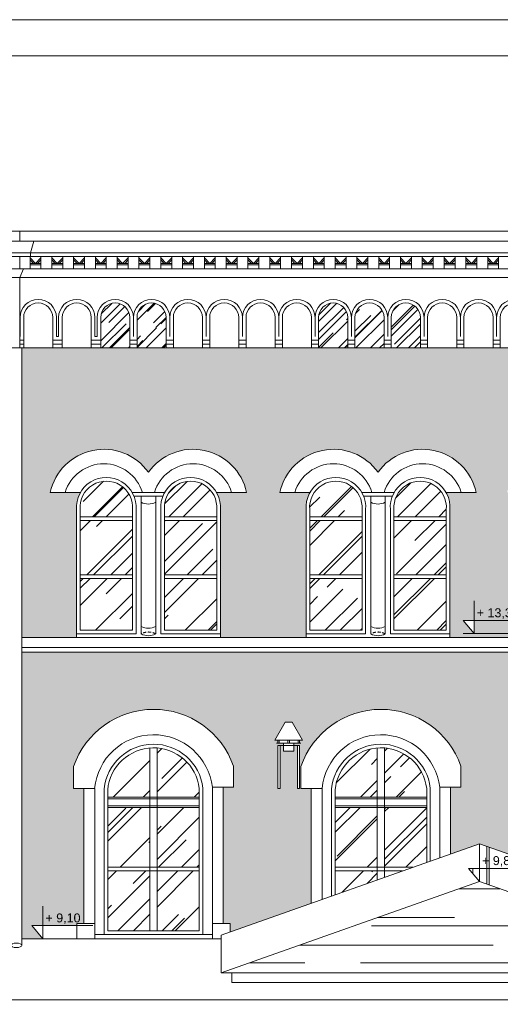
# Model space of a CAD drawing. Header units: millimetres. Extents: x -5254 to 173417, y -28809 to -6400.
# Tile 169 of 256: x 122239 to 122901, y -11898 to -10542. Entities that reach past the tile are written whole.
import ezdxf

# ---------------------------------------------------------------- set-up
doc = ezdxf.new("R2010")
doc.units = ezdxf.units.MM
doc.linetypes.add('HIDDEN', pattern=[9.525, 6.35, -3.175])
for name, color, linetype, lineweight in [('me_cegła', 7, 'Continuous', 5), ('me_cienka', 7, 'Continuous', 15), ('me_cienkie', 7, 'Continuous', 9), ('me_drewno', 7, 'Continuous', 15), ('me_koty', 7, 'Continuous', 13), ('me_szyby', 7, 'Continuous', 13), ('me_tabela', 7, 'Continuous', 20), ('me_wentylacja', 7, 'Continuous', 9), ('me_ściany', 7, 'Continuous', 20)]:
    doc.layers.add(name, color=color, linetype=linetype, lineweight=lineweight)
doc.styles.add('TABELKA', font='arial.ttf')
pattern_1 = [(45, (102824.302, -23994.794), (21.552615, 57.47364), [381, -50.8, 127, -25.4]), (45, (102839.21, -23961.927), (-41.847994, 5.92697), [76.2, -8.382, 152.4, -19.05]), (45, (102818.016, -23970.548), (81.36112, 105.428207), [203.2, -35.56, 101.6, -25.4])]

# ---------------------------------------------------------------- blocks, each defined once
blk = doc.blocks.new('*U11724')
at = {"layer": 'me_cienkie'}
for points in [[(-7.5, -8.5), (-7.5, 8.5)], [(-7.5, 6.5), (0, -1)], [(-7.5, 3.7), (-2.8, -1)], [(7.5, 6.5), (0, -1)], [(7.5, 3.7), (2.8, -1)], [(7.5, -8.5), (7.5, 8.5)], [(0, -1), (-7.5, -1)], [(0, -3), (-7.5, -3)], [(0, -1), (7.5, -1)], [(0, -3), (7.5, -3)]]:
    blk.add_lwpolyline(points, dxfattribs=at)
blk = doc.blocks.new('*U11725')
at = {"layer": 'me_cienkie', "color": 0, "linetype": 'ByBlock', "lineweight": -2, "transparency": 16777216}
for p in [(0, 0), (30, 0), (60, 0), (90, 0), (120, 0), (150, 0), (180, 0), (210, 0), (240, 0), (270, 0), (300, 0), (330, 0), (360, 0), (390, 0), (420, 0), (450, 0), (480, 0), (510, 0), (540, 0), (570, 0), (600, 0), (630, 0), (660, 0), (690, 0), (720, 0), (750, 0), (780, 0), (810, 0), (840, 0), (870, 0), (900, 0), (930, 0), (960, 0), (990, 0), (1020, 0), (1050, 0), (1080, 0), (1110, 0), (1140, 0), (1170, 0), (1200, 0), (1230, 0)]:
    blk.add_blockref('*U11724', p, dxfattribs=at)
blk = doc.blocks.new('KOTA')
at = {"color": 0}
for p, q in [((0, 0), (0, 50)), ((-16.6, 20), (76.8, 20)), ((-16.6, 20), (0, 0))]:
    blk.add_line(p, q, dxfattribs=at)
at = {"color": 0, "style": 'TABELKA', "flags": 4}
blk.add_attdef('POZIOM', (1.4, 25), '', height=13.7, rotation=360, dxfattribs=at)

msp = doc.modelspace()

# ---------------------------------------------------------------- hatches: boundary and pattern name
at = {"layer": 'me_cegła'}
h = msp.add_hatch(dxfattribs=at)
h.set_pattern_fill('AR-BRSTD', color=256, scale=0.125)
h.set_pattern_definition([(0, (122242.051, -11393.04), (0, 8.467725), []), (90, (122242.051, -11393.04), (-12.7, 8.467725), [8.467725, -8.467725])])
h.paths.add_polyline_path([(122946.23, -11216.92, -0.1512883), (122951.64, -11193.2), (122910.08, -11193.2, -0.6510077), (123045.23, -11165.43, -0.6510077), (123180.38, -11193.2), (123138.83, -11193.2, -0.1512883), (123144.23, -11216.92), (123144.23, -11388.04), (123144.23, -11393.04), (123258.23, -11393.04), (123258.23, -11388.04), (123258.23, -11216.92, -0.1512883), (123263.64, -11193.2), (123222.08, -11193.2, -0.6510077), (123357.23, -11165.43, -0.6510077), (123492.38, -11193.2), (123450.83, -11193.2, -0.1512883), (123456.23, -11216.92), (123456.23, -11388.04), (123456.23, -11393.04), (123509.23, -11393.04), (123509.23, -10994.04), (122242.05, -10994.04), (122242.05, -11393.04), (122317.23, -11393.04), (122317.23, -11388.04), (122317.23, -11216.92, -0.1512883), (122322.64, -11193.2), (122281.08, -11193.2, -0.6510077), (122416.23, -11165.43, -0.6510077), (122551.38, -11193.2), (122509.83, -11193.2, -0.1512883), (122515.23, -11216.92), (122515.23, -11388.04), (122515.23, -11393.04), (122633.23, -11393.04), (122633.23, -11388.04), (122633.23, -11216.92, -0.1512883), (122638.64, -11193.2), (122597.08, -11193.2, -0.6510077), (122732.23, -11165.43, -0.6510077), (122867.38, -11193.2), (122825.83, -11193.2, -0.1512883), (122831.23, -11216.92), (122831.23, -11388.04), (122831.23, -11393.04), (122946.23, -11393.04), (122946.23, -11388.04)])
h.paths.add_polyline_path([(122864.39, -11387.62), (122849.48, -11369.62), (122864.39, -11369.62)], flags=16)
h.paths.add_polyline_path([(123971.56, -11216.92, -0.1512883), (123976.96, -11193.2), (123935.41, -11193.2, -0.6510077), (124070.56, -11165.43, -0.6510077), (124205.7, -11193.2), (124164.15, -11193.2, -0.1512883), (124169.56, -11216.92), (124169.56, -11388.04), (124169.56, -11393.04), (124281.56, -11393.04), (124281.56, -11388.04), (124281.56, -11216.92, -0.1512883), (124286.96, -11193.2), (124245.41, -11193.2, -0.6510077), (124380.56, -11165.43, -0.6510077), (124515.7, -11193.2), (124474.15, -11193.2, -0.1512883), (124479.56, -11216.92), (124479.56, -11388.04), (124479.56, -11393.04), (124621.55, -11393.04), (124621.55, -10994.04), (124607.55, -10994.04), (123526.23, -10994.04), (123526.23, -11393.04), (123660.56, -11393.04), (123660.56, -11388.04), (123660.56, -11216.92, -0.1512883), (123665.96, -11193.2), (123624.41, -11193.2, -0.6510077), (123759.56, -11165.43, -0.6510077), (123894.7, -11193.2), (123853.15, -11193.2, -0.1512883), (123858.56, -11216.92), (123858.56, -11388.04), (123858.56, -11393.04), (123971.56, -11393.04), (123971.56, -11388.04)])
h.paths.add_polyline_path([(124182.81, -11369.62), (124197.71, -11369.62), (124197.71, -11387.62)], flags=16)
h.paths.add_polyline_path([(124738.55, -10994.04), (124724.55, -10994.04), (124636.55, -10994.04), (124636.55, -11393.04), (124738.55, -11393.04)])
h.paths.add_polyline_path([(124529.6, -11376.67), (124594.81, -11376.67), (124594.81, -11354.49), (124529.6, -11354.49)], flags=24)
h.paths.add_polyline_path([(124197.76, -11371.25), (124262.97, -11371.25), (124262.97, -11349.07), (124197.76, -11349.07)], flags=24)
h = msp.add_hatch(dxfattribs=at)
h.set_pattern_fill('AR-BRSTD', color=256, scale=0.11)
h.set_pattern_definition([(0, (-1522.8736, -898.491), (0, 7.451598), []), (90, (-1522.874, -898.491), (-11.176, 7.451598), [7.451598, -7.451598])])
h.paths.add_polyline_path([(123509.23, -11413.04), (122242.05, -11413.04), (122242.05, -11808.04), (122270.76, -11808.04), (122270.76, -11807.95), (122255.85, -11789.95), (122317.73, -11789.95), (122317.73, -11787.04), (122327.23, -11787.04), (122327.23, -11601.05), (122313.2, -11601.05), (122313.2, -11570.66, -0.7123526), (122533.26, -11570.18), (122533.26, -11599.42), (122519.23, -11599.42), (122519.23, -11787.04), (122528.73, -11787.04), (122528.73, -11798.61), (122640.23, -11759.09), (122640.23, -11601.05), (122626.2, -11601.05), (122626.2, -11570.66, -0.7123526), (122846.26, -11570.18), (122846.26, -11599.42), (122832.23, -11599.42), (122832.23, -11691.04), (122871.73, -11677.04), (122954.73, -11706.46), (122954.73, -11601.05), (122940.7, -11601.05), (122940.7, -11570.66, -0.7123526), (123160.76, -11570.18), (123160.76, -11599.42), (123146.73, -11599.42), (123146.73, -11774.51), (123227.23, -11803.04), (123227.23, -11808.04), (123256.73, -11808.04), (123256.73, -11787.04), (123266.23, -11787.04), (123266.23, -11601.05), (123256.23, -11601.05), (123252.2, -11601.05), (123252.2, -11570.66, -0.7123526), (123472.26, -11570.18), (123472.26, -11599.42), (123458.23, -11599.42), (123458.23, -11787.04), (123467.73, -11787.04), (123467.73, -11808.04), (123509.23, -11808.04)])
h.paths.add_polyline_path([(122628.2, -11534.67), (122624.2, -11534.67), (122624.2, -11538.67), (122616.2, -11538.67), (122616.2, -11541.67), (122624.37, -11541.67), (122624.37, -11601.05), (122621.2, -11601.05), (122621.2, -11541.67), (122616.2, -11541.67), (122616.2, -11549.67), (122602.37, -11549.67), (122602.37, -11541.67), (122597.37, -11541.67), (122597.37, -11601.05), (122594.2, -11601.05), (122594.2, -11541.67), (122597.37, -11541.67), (122602.37, -11541.67), (122602.37, -11538.67), (122594.37, -11538.67), (122594.37, -11534.67), (122590.37, -11534.67), (122604.37, -11509.67), (122614.2, -11509.67)], flags=16)
h.paths.add_polyline_path([(124621.55, -11413.04), (123526.23, -11413.04), (123526.23, -11860.04), (123543.05, -11860.04), (123543.05, -11842.04), (123578.05, -11842.04), (123578.05, -11874.04), (123578.05, -11890.04), (124621.55, -11890.04)])
h.paths.add_polyline_path([(124181.06, -11570.18), (124181.06, -11599.42), (124167.03, -11599.42), (124167.03, -11787.04), (124176.53, -11787.04), (124176.53, -11808.04), (124152.03, -11808.04), (124152.03, -11802.04), (123990.03, -11802.04), (123990.03, -11808.04), (123965.53, -11808.04), (123965.53, -11787.04), (123975.03, -11787.04), (123975.03, -11601.05), (123961, -11601.05), (123961, -11570.66, -0.7123526)], flags=16)
h.paths.add_polyline_path([(123868.06, -11570.18), (123868.06, -11599.42), (123854.03, -11599.42), (123854.03, -11787.04), (123863.53, -11787.04), (123863.53, -11808.04), (123839.03, -11808.04), (123839.03, -11802.04), (123677.03, -11802.04), (123677.03, -11808.04), (123652.53, -11808.04), (123652.53, -11787.04), (123662.03, -11787.04), (123662.03, -11601.05), (123648, -11601.05), (123648, -11570.66, -0.7123526)], flags=16)
h.paths.add_polyline_path([(124152.03, -11802.04), (124152.03, -11599.42, 0.9036416), (123990.03, -11601.05), (123990.03, -11802.04)], flags=0)
h.paths.add_polyline_path([(124134.03, -11601.2), (124134.03, -11797.04), (124008.03, -11797.04), (124008.03, -11602.76, -0.9037378)], flags=0)
h.paths.add_polyline_path([(123677.03, -11601.05), (123677.03, -11802.04), (123839.03, -11802.04), (123839.03, -11599.42, 0.9036414)], flags=0)
h.paths.add_polyline_path([(123821.03, -11601.2), (123821.03, -11797.04), (123695.03, -11797.04), (123695.03, -11602.76, -0.9037378)], flags=0)
h.paths.add_polyline_path([(124066.03, -11613.04), (124076.03, -11613.04), (124076.03, -11670.33), (124076.03, -11714.54), (124066.03, -11714.54), (124066.03, -11670.33)], flags=0)
h.paths.add_polyline_path([(123763.03, -11613.04), (123763.03, -11670.33), (123763.03, -11714.54), (123753.03, -11714.54), (123753.03, -11670.33), (123753.03, -11613.04)], flags=0)
h.paths.add_polyline_path([(124269, -11570.66, -0.7123526), (124489.06, -11570.18), (124489.06, -11599.42), (124475.03, -11599.42), (124475.03, -11787.04), (124484.53, -11787.04), (124484.53, -11808.04), (124460.03, -11808.04), (124460.03, -11802.04), (124298.03, -11802.04), (124298.03, -11808.04), (124273.53, -11808.04), (124273.53, -11787.04), (124283.03, -11787.04), (124283.03, -11601.05), (124269, -11601.05)], flags=16)
h.paths.add_polyline_path([(124298.03, -11601.05), (124298.03, -11802.04), (124460.03, -11802.04), (124460.03, -11599.42, 0.9036414)], flags=0)
h.paths.add_polyline_path([(124442.03, -11601.2), (124442.03, -11797.04), (124316.03, -11797.04), (124316.03, -11602.76, -0.9037378)], flags=0)
h.paths.add_polyline_path([(124384.03, -11613.04), (124384.03, -11670.33), (124384.03, -11714.54), (124374.03, -11714.54), (124374.03, -11670.33), (124374.03, -11613.04)], flags=0)
h.paths.add_polyline_path([(124516.05, -11784.04), (124530.96, -11784.04), (124530.96, -11802.04)], flags=16)
h.paths.add_polyline_path([(124738.55, -11413.04), (124636.55, -11413.04), (124636.55, -11890.04), (124738.55, -11890.04)])
h.paths.add_polyline_path([(124099.84, -11873.67), (124155.5, -11873.67), (124155.5, -11851.49), (124099.84, -11851.49)], flags=24)
h.paths.add_polyline_path([(124531, -11785.67), (124586.66, -11785.67), (124586.66, -11763.49), (124531, -11763.49)], flags=24)
at = {"layer": 'me_szyby'}
h = msp.add_hatch(dxfattribs=at)
h.set_pattern_fill('AR-RROOF', color=256, angle=45)
h.set_pattern_definition(pattern_1)
h.paths.add_polyline_path([(122400.55, -10994.04), (122440.55, -10994.04), (122440.55, -10952.27, 1), (122400.55, -10952.27)])
h.paths.add_polyline_path([(122390.55, -10952.27, 1), (122350.55, -10952.27), (122350.55, -10994.04), (122390.55, -10994.04)])
h = msp.add_hatch(dxfattribs=at)
h.set_pattern_fill('AR-RROOF', color=256, angle=45)
h.set_pattern_definition(pattern_1)
h.paths.add_polyline_path([(122750.55, -10994.04), (122790.55, -10994.04), (122790.55, -10952.27, 1), (122750.55, -10952.27)])
h.paths.add_polyline_path([(122740.55, -10952.27, 1), (122700.55, -10952.27), (122700.55, -10994.04), (122740.55, -10994.04)])
h.paths.add_polyline_path([(122690.55, -10952.27, 1), (122650.55, -10952.27), (122650.55, -10994.04), (122690.55, -10994.04)])
h = msp.add_hatch(dxfattribs=at)
h.set_pattern_fill('AR-RROOF', color=256, scale=2.2, angle=45)
h.set_pattern_definition([(45, (104788.626, -22615.82), (47.41575, 126.442), [838.2, -111.76, 279.4, -55.88]), (45, (104821.42, -22543.51), (-92.06559, 13.03933), [167.64, -18.4404, 335.28, -41.91]), (45, (104774.797, -22562.476), (178.994465, 231.942055), [447.04, -78.232, 223.52, -55.88])])
h.paths.add_polyline_path([(122438.23, -11311.71), (122510.23, -11311.71), (122510.23, -11383.04), (122438.23, -11383.04)])
h.paths.add_polyline_path([(122438.23, -11231.92), (122510.23, -11231.92), (122510.23, -11306.71), (122438.23, -11306.71)])
h.paths.add_polyline_path([(122510.23, -11216.92), (122510.23, -11226.92), (122438.23, -11226.92), (122438.23, -11216.92, -1.0903832)])
h.paths.add_polyline_path([(122394.23, -11216.92), (122394.23, -11226.92), (122322.23, -11226.92), (122322.23, -11216.92, -1.0903832)])
h.paths.add_polyline_path([(122322.23, -11231.92), (122394.23, -11231.92), (122394.23, -11306.71), (122322.23, -11306.71)])
h.paths.add_polyline_path([(122322.23, -11311.71), (122394.23, -11311.71), (122394.23, -11383.04), (122322.23, -11383.04)])
h = msp.add_hatch(dxfattribs=at)
h.set_pattern_fill('AR-RROOF', color=256, scale=2.2, angle=45)
h.set_pattern_definition([(45, (104472.626, -22615.82), (47.41575, 126.442), [838.2, -111.76, 279.4, -55.88]), (45, (104505.42, -22543.51), (-92.06559, 13.03933), [167.64, -18.4404, 335.28, -41.91]), (45, (104458.797, -22562.476), (178.994465, 231.942055), [447.04, -78.232, 223.52, -55.88])])
h.paths.add_polyline_path([(122754.23, -11311.71), (122826.23, -11311.71), (122826.23, -11383.04), (122754.23, -11383.04)])
h.paths.add_polyline_path([(122754.23, -11231.92), (122826.23, -11231.92), (122826.23, -11306.71), (122754.23, -11306.71)])
h.paths.add_polyline_path([(122826.23, -11216.92), (122826.23, -11226.92), (122754.23, -11226.92), (122754.23, -11216.92, -1.0903832)])
h.paths.add_polyline_path([(122710.23, -11216.92), (122710.23, -11226.92), (122638.23, -11226.92), (122638.23, -11216.92, -1.0903832)])
h.paths.add_polyline_path([(122638.23, -11231.92), (122710.23, -11231.92), (122710.23, -11306.71), (122638.23, -11306.71)])
h.paths.add_polyline_path([(122638.23, -11311.71), (122710.23, -11311.71), (122710.23, -11383.04), (122638.23, -11383.04)])
h = msp.add_hatch(dxfattribs=at)
h.set_pattern_fill('AR-RROOF', color=256, scale=2.2, angle=45)
h.set_pattern_definition([(45, (99151.29, -22612.82), (47.41575, 126.44201), [838.2, -111.76, 279.4, -55.88]), (45, (99184.084, -22540.51), (-92.06559, 13.03933), [167.64, -18.4404, 335.28, -41.91]), (45, (99137.46, -22559.476), (178.994465, 231.942055), [447.04, -78.232, 223.52, -55.88])])
h.paths.add_polyline_path([(122428.23, -11545.23, -0.3592557), (122486.23, -11601.2), (122486.23, -11613.04), (122428.23, -11613.04)])
h.paths.add_polyline_path([(122418.23, -11545.24), (122418.23, -11613.04), (122360.23, -11613.04), (122360.23, -11602.76, -0.3655516)])
h.paths.add_polyline_path([(122428.23, -11670.33), (122428.23, -11627.04), (122486.23, -11627.04), (122486.23, -11709.54), (122428.23, -11709.54)])
h.paths.add_polyline_path([(122360.23, -11627.04), (122418.23, -11627.04), (122418.23, -11670.33), (122418.23, -11709.54), (122360.23, -11709.54)])
h.paths.add_polyline_path([(122360.23, -11714.54), (122418.23, -11714.54), (122418.23, -11745.62), (122418.23, -11797.04), (122360.23, -11797.04)])
h.paths.add_polyline_path([(122428.23, -11745.62), (122428.23, -11714.54), (122428.23, -11714.54), (122486.23, -11714.54), (122486.23, -11797.04), (122428.23, -11797.04)])
h = msp.add_hatch(dxfattribs=at)
h.set_pattern_fill('AR-RROOF', color=256, scale=2.2, angle=45)
h.set_pattern_definition([(45, (102824.3, -22615.82), (47.41575, 126.442), [838.2, -111.76, 279.4, -55.88]), (45, (102857.1, -22543.51), (-92.06559, 13.03933), [167.64, -18.4404, 335.28, -41.91]), (45, (102810.472, -22562.476), (178.994465, 231.942055), [447.04, -78.232, 223.52, -55.88])])
h.paths.add_polyline_path([(123055.73, -11627.04), (123113.73, -11627.04), (123113.73, -11709.54), (123055.73, -11709.54), (123055.73, -11670.33)])
h.paths.add_polyline_path([(122987.73, -11627.04), (123045.73, -11627.04), (123045.73, -11670.33), (123045.73, -11709.54), (122987.73, -11709.54)])
h.paths.add_polyline_path([(123045.73, -11545.24), (123045.73, -11613.04), (122987.73, -11613.04), (122987.73, -11602.76, -0.3655516)])
h.paths.add_polyline_path([(123055.73, -11545.23, -0.3592557), (123113.73, -11601.2), (123113.73, -11613.04), (123055.73, -11613.04)])
h.paths.add_polyline_path([(123055.73, -11714.54), (123055.73, -11714.54), (123113.73, -11714.54), (123113.73, -11762.81), (123055.73, -11742.26)])
h.paths.add_polyline_path([(122987.73, -11718.15), (122987.73, -11714.54), (123045.73, -11714.54), (123045.73, -11738.71)])
h.paths.add_polyline_path([(122741.23, -11627.04), (122799.23, -11627.04), (122799.23, -11702.74), (122780.03, -11709.54), (122741.23, -11709.54), (122741.23, -11670.33)])
h.paths.add_polyline_path([(122741.23, -11545.23, -0.3592557), (122799.23, -11601.2), (122799.23, -11613.04), (122741.23, -11613.04)])
h.paths.add_polyline_path([(122731.23, -11545.24), (122731.23, -11613.04), (122673.23, -11613.04), (122673.23, -11602.76, -0.3655516)])
h.paths.add_polyline_path([(122673.23, -11627.04), (122731.23, -11627.04), (122731.23, -11670.33), (122731.23, -11709.54), (122673.23, -11709.54)])
h.paths.add_polyline_path([(122673.23, -11714.54), (122731.23, -11714.54), (122731.23, -11726.84), (122673.23, -11747.39)])
h.paths.add_polyline_path([(122741.23, -11714.54), (122741.23, -11714.54), (122765.93, -11714.54), (122741.23, -11723.29)])
h = msp.add_hatch(dxfattribs=at)
h.set_pattern_fill('AR-RROOF', color=256, scale=2.2, angle=90)
h.set_pattern_definition([(90, (102824.3, -23994.794), (-55.88, 122.936), [838.2, -111.76, 279.4, -55.88]), (90, (102796.36, -23920.474), (-74.3204, -55.88), [167.64, -18.4404, 335.28, -41.91]), (90, (102776.804, -23966.854), (-37.4396, 290.576), [447.04, -78.232, 223.52, -55.88])])
h.paths.add_polyline_path([(122871.73, -11729.04), (122856.82, -11711.04), (122871.73, -11711.04)], flags=17)
h.paths.add_polyline_path([(123227.23, -11855.04), (123227.23, -11803.04), (122871.73, -11677.04), (122871.73, -11729.04)])
h = msp.add_hatch(dxfattribs=at)
h.set_pattern_fill('AR-RROOF', color=256, scale=3)
h.set_pattern_definition([(0, (119774.07, -11855.04), (167.64, 76.2), [1143, -152.4, 381, -76.2]), (0, (119875.41, -11816.94), (-76.2, 101.346), [228.6, -25.146, 457.2, -57.15]), (0, (119812.167, -11790.27), (396.24, 51.054), [609.6, -106.68, 304.8, -76.2])])
h.paths.add_polyline_path([(123227.23, -11855.04), (122871.73, -11729.04), (122516.23, -11855.04)])

# ---------------------------------------------------------------- linework, layer by layer
at = {"layer": 'me_cienka'}
for p, q in [((122239.05, -10833.27), (123498.55, -10833.27)), ((123486.55, -10847.27), (122239.05, -10847.27)), ((122242.05, -11817.06), (122242.05, -10994.04)), ((122176.05, -11892.04), (123598.05, -11892.04))]:
    msp.add_line(p, q, dxfattribs=at)
for points in [[(122239.05, -10847.27), (122239.05, -10833.27), (122122.05, -10833.27)], [(122239.05, -10847.27), (120854.87, -10847.27)]]:
    msp.add_lwpolyline(points, dxfattribs=at)
msp.add_ellipse((122234.55, -11817.06), major_axis=(7.5, 0), ratio=0.4, dxfattribs=at)
at = {"layer": 'me_cienkie'}
for p, q in [((120880.55, -10863.27), (122239.05, -10863.27)), ((122239.05, -10868.27), (120880.55, -10868.27)), ((122254.05, -10863.27), (123497.23, -10863.27)), ((123497.23, -10868.27), (122254.05, -10868.27)), ((120880.55, -10885.27), (122239.05, -10885.27)), ((122244.05, -10885.27), (123507.23, -10885.27)), ((122239.05, -10897.27), (120880.55, -10897.27)), ((122239.05, -10978.37), (122239.05, -10897.27)), ((123512.23, -10897.27), (122239.05, -10897.27)), ((122239.05, -10994.04), (122239.05, -10978.37)), ((122239.55, -10978.37), (122239.05, -10978.37)), ((122239.05, -10983.37), (122244.55, -10983.37)), ((122297.55, -10983.37), (122284.55, -10983.37)), ((122292.55, -10978.37), (122289.55, -10978.37)), ((122350.55, -10983.37), (122337.55, -10983.37)), ((122345.55, -10978.37), (122342.55, -10978.37)), ((122400.55, -10983.37), (122390.55, -10983.37)), ((122450.55, -10983.37), (122440.55, -10983.37)), ((122500.55, -10983.37), (122490.55, -10983.37)), ((122550.55, -10983.37), (122540.55, -10983.37)), ((122600.55, -10983.37), (122590.55, -10983.37)), ((122650.55, -10983.37), (122640.55, -10983.37)), ((122700.55, -10983.37), (122690.55, -10983.37)), ((122700.55, -10983.37), (122690.55, -10983.37)), ((122750.55, -10983.37), (122740.55, -10983.37)), ((122800.55, -10983.37), (122790.55, -10983.37)), ((122850.55, -10983.37), (122840.55, -10983.37)), ((122900.55, -10983.37), (122890.55, -10983.37)), ((124752.55, -10994.04), (118907.65, -10994.04)), ((122239.05, -10989.04), (122244.55, -10989.04)), ((122297.55, -10989.04), (122284.55, -10989.04)), ((122350.55, -10989.04), (122337.55, -10989.04)), ((122400.55, -10989.04), (122390.55, -10989.04)), ((122450.55, -10989.04), (122440.55, -10989.04)), ((122500.55, -10989.04), (122490.55, -10989.04)), ((122550.55, -10989.04), (122540.55, -10989.04)), ((122600.55, -10989.04), (122590.55, -10989.04)), ((122650.55, -10989.04), (122640.55, -10989.04)), ((122700.55, -10989.04), (122690.55, -10989.04)), ((122700.55, -10989.04), (122690.55, -10989.04)), ((122750.55, -10989.04), (122740.55, -10989.04)), ((122800.55, -10989.04), (122790.55, -10989.04)), ((122850.55, -10989.04), (122840.55, -10989.04)), ((122900.55, -10989.04), (122890.55, -10989.04)), ((122317.23, -11388.04), (122317.23, -11393.04)), ((122515.23, -11388.04), (122515.23, -11393.04)), ((122633.23, -11388.04), (122633.23, -11393.04)), ((122831.23, -11388.04), (122831.23, -11393.04)), ((122933.5, -11387.62), (122849.48, -11387.62)), ((122313.2, -11570.66), (122313.2, -11601.05)), ((122533.26, -11570.18), (122533.26, -11599.42)), ((122626.2, -11570.66), (122626.2, -11601.05)), ((122846.26, -11570.18), (122846.26, -11599.42)), ((122313.2, -11601.05), (122327.23, -11601.05)), ((122533.26, -11599.42), (122519.23, -11599.42)), ((122626.2, -11601.05), (122640.23, -11601.05)), ((122846.26, -11599.42), (122832.23, -11599.42)), ((122871.73, -11677.04), (122516.23, -11803.04)), ((122871.73, -11729.04), (122871.73, -11677.04)), ((122871.73, -11677.04), (123227.23, -11803.04)), ((122871.73, -11729.04), (122516.23, -11855.04)), ((122871.73, -11729.04), (123227.23, -11855.04)), ((122504.23, -11802.04), (122342.23, -11802.04)), ((122504.23, -11802.04), (122342.23, -11802.04)), ((122492.25, -11802.04), (122354.25, -11802.04)), ((122492.25, -11802.04), (122354.25, -11802.04)), ((122492.25, -11802.04), (122354.25, -11802.04)), ((122492.25, -11802.04), (122354.25, -11802.04)), ((122491.23, -11802.04), (122355.23, -11802.04)), ((122516.23, -11855.04), (122516.23, -11803.04)), ((123227.23, -11855.04), (122516.23, -11855.04)), ((122531.23, -11855.04), (122531.23, -11868.04)), ((123212.23, -11868.04), (122531.23, -11868.04))]:
    msp.add_line(p, q, dxfattribs=at)
for points in [[(122239.05, -10847.27), (122141.36, -10847.27)], [(122239.05, -10847.27), (122258.36, -10847.27)], [(122254.05, -10863.27), (122258.36, -10847.27)], [(122239.05, -10863.27), (122254.05, -10863.27), (122254.05, -10868.27)], [(122239.05, -10868.27), (122254.05, -10868.27)], [(122239.05, -10885.27), (122239.05, -10868.27)], [(122244.05, -10885.27), (122239.05, -10897.27)], [(122239.05, -10897.27), (122244.05, -10885.27), (122239.05, -10885.27)], [(122239.55, -10952.27), (122239.55, -10978.37)], [(122239.55, -10952.27), (122239.55, -10978.37)], [(122239.55, -10952.27), (122239.55, -10978.37)], [(122244.55, -10952.27), (122244.55, -10994.04)], [(122284.55, -10952.27), (122284.55, -10994.04)], [(122289.55, -10952.27), (122289.55, -10978.37)], [(122289.55, -10952.27), (122289.55, -10978.37)], [(122289.55, -10952.27), (122289.55, -10978.37)], [(122289.55, -10952.27), (122289.55, -10978.37)], [(122289.55, -10952.27), (122289.55, -10978.37)], [(122289.55, -10952.27), (122289.55, -10978.37)], [(122292.55, -10952.27), (122292.55, -10978.37)], [(122292.55, -10952.27), (122292.55, -10978.37)], [(122292.55, -10952.27), (122292.55, -10978.37)], [(122297.55, -10952.27), (122297.55, -10994.04)], [(122337.55, -10952.27), (122337.55, -10994.04)], [(122342.55, -10952.27), (122342.55, -10978.37)], [(122342.55, -10952.27), (122342.55, -10978.37)], [(122342.55, -10952.27), (122342.55, -10978.37)], [(122342.55, -10952.27), (122342.55, -10978.37)], [(122342.55, -10952.27), (122342.55, -10978.37)], [(122342.55, -10952.27), (122342.55, -10978.37)], [(122345.55, -10952.27), (122345.55, -10978.37)], [(122345.55, -10952.27), (122345.55, -10978.37)], [(122350.55, -10952.27), (122350.55, -10994.04)], [(122390.55, -10952.27), (122390.55, -10994.04)], [(122395.55, -10952.27), (122395.55, -10978.37)], [(122395.55, -10952.27), (122395.55, -10978.37)], [(122400.55, -10952.27), (122400.55, -10994.04)], [(122440.55, -10952.27), (122440.55, -10994.04)], [(122445.55, -10952.27), (122445.55, -10978.37)], [(122445.55, -10952.27), (122445.55, -10978.37)], [(122445.55, -10952.27), (122445.55, -10978.37)], [(122450.55, -10952.27), (122450.55, -10994.04)], [(122490.55, -10952.27), (122490.55, -10994.04)], [(122495.55, -10952.27), (122495.55, -10978.37)], [(122495.55, -10952.27), (122495.55, -10978.37)], [(122495.55, -10952.27), (122495.55, -10978.37)], [(122495.55, -10952.27), (122495.55, -10978.37)], [(122495.55, -10952.27), (122495.55, -10978.37)], [(122495.55, -10952.27), (122495.55, -10978.37)], [(122500.55, -10952.27), (122500.55, -10994.04)], [(122500.55, -10952.27), (122500.55, -10994.04)], [(122540.55, -10952.27), (122540.55, -10994.04)], [(122545.55, -10952.27), (122545.55, -10978.37)], [(122545.55, -10952.27), (122545.55, -10978.37)], [(122545.55, -10952.27), (122545.55, -10978.37)], [(122545.55, -10952.27), (122545.55, -10978.37)], [(122545.55, -10952.27), (122545.55, -10978.37)], [(122545.55, -10952.27), (122545.55, -10978.37)], [(122550.55, -10952.27), (122550.55, -10994.04)], [(122550.55, -10952.27), (122550.55, -10994.04)], [(122590.55, -10952.27), (122590.55, -10994.04)], [(122595.55, -10952.27), (122595.55, -10978.37)], [(122595.55, -10952.27), (122595.55, -10978.37)], [(122595.55, -10952.27), (122595.55, -10978.37)], [(122595.55, -10952.27), (122595.55, -10978.37)], [(122595.55, -10952.27), (122595.55, -10978.37)], [(122595.55, -10952.27), (122595.55, -10978.37)], [(122600.55, -10952.27), (122600.55, -10994.04)], [(122600.55, -10952.27), (122600.55, -10994.04)], [(122640.55, -10952.27), (122640.55, -10994.04)], [(122645.55, -10952.27), (122645.55, -10978.37)], [(122645.55, -10952.27), (122645.55, -10978.37)], [(122650.55, -10952.27), (122650.55, -10994.04)], [(122690.55, -10952.27), (122690.55, -10994.04)], [(122695.55, -10952.27), (122695.55, -10978.37)], [(122695.55, -10952.27), (122695.55, -10978.37)], [(122695.55, -10952.27), (122695.55, -10978.37)], [(122695.55, -10952.27), (122695.55, -10978.37)], [(122700.55, -10952.27), (122700.55, -10994.04)], [(122700.55, -10952.27), (122700.55, -10994.04)], [(122740.55, -10952.27), (122740.55, -10994.04)], [(122745.55, -10952.27), (122745.55, -10978.37)], [(122745.55, -10952.27), (122745.55, -10978.37)], [(122750.55, -10952.27), (122750.55, -10994.04)], [(122790.55, -10952.27), (122790.55, -10994.04)], [(122795.55, -10952.27), (122795.55, -10978.37)], [(122795.55, -10952.27), (122795.55, -10978.37)], [(122795.55, -10952.27), (122795.55, -10978.37)], [(122795.55, -10952.27), (122795.55, -10978.37)], [(122795.55, -10952.27), (122795.55, -10978.37)], [(122795.55, -10952.27), (122795.55, -10978.37)], [(122795.55, -10952.27), (122795.55, -10978.37)], [(122795.55, -10952.27), (122795.55, -10978.37)], [(122795.55, -10952.27), (122795.55, -10978.37)], [(122800.55, -10952.27), (122800.55, -10994.04)], [(122800.55, -10952.27), (122800.55, -10994.04)], [(122840.55, -10952.27), (122840.55, -10994.04)], [(122845.55, -10952.27), (122845.55, -10978.37)], [(122845.55, -10952.27), (122845.55, -10978.37)], [(122845.55, -10952.27), (122845.55, -10978.37)], [(122845.55, -10952.27), (122845.55, -10978.37)], [(122845.55, -10952.27), (122845.55, -10978.37)], [(122845.55, -10952.27), (122845.55, -10978.37)], [(122845.55, -10952.27), (122845.55, -10978.37)], [(122845.55, -10952.27), (122845.55, -10978.37)], [(122845.55, -10952.27), (122845.55, -10978.37)], [(122845.55, -10952.27), (122845.55, -10978.37)], [(122845.55, -10952.27), (122845.55, -10978.37)], [(122845.55, -10952.27), (122845.55, -10978.37)], [(122850.55, -10952.27), (122850.55, -10994.04)], [(122850.55, -10952.27), (122850.55, -10994.04)], [(122890.55, -10952.27), (122890.55, -10994.04)], [(122895.55, -10952.27), (122895.55, -10978.37)], [(122895.55, -10952.27), (122895.55, -10978.37)], [(122895.55, -10952.27), (122895.55, -10978.37)], [(122895.55, -10952.27), (122895.55, -10978.37)], [(122895.55, -10952.27), (122895.55, -10978.37)], [(122895.55, -10952.27), (122895.55, -10978.37)], [(122895.55, -10952.27), (122895.55, -10978.37)], [(122895.55, -10952.27), (122895.55, -10978.37)], [(122895.55, -10952.27), (122895.55, -10978.37)], [(122895.55, -10952.27), (122895.55, -10978.37)], [(122895.55, -10952.27), (122895.55, -10978.37)], [(122895.55, -10952.27), (122895.55, -10978.37)], [(122900.55, -10952.27), (122900.55, -10994.04)], [(122900.55, -10952.27), (122900.55, -10994.04)], [(122211.05, -10994.04), (122239.05, -10994.04)], [(122322.64, -11193.2), (122281.08, -11193.2)], [(122438.64, -11193.2), (122393.83, -11193.2)], [(122436.18, -11198.2), (122396.28, -11198.2)], [(122406.23, -11388.04), (122406.23, -11198.2)], [(122426.23, -11388.04), (122426.23, -11198.2)], [(122509.83, -11193.2), (122551.38, -11193.2)], [(122638.64, -11193.2), (122597.08, -11193.2)], [(122754.64, -11193.2), (122709.83, -11193.2)], [(122752.18, -11198.2), (122712.28, -11198.2)], [(122722.23, -11388.04), (122722.23, -11198.2)], [(122742.23, -11388.04), (122742.23, -11198.2)], [(122825.83, -11193.2), (122867.38, -11193.2)], [(122342.23, -11601.05), (122317.23, -11601.05)], [(122327.23, -11787.04), (122327.23, -11601.05)], [(122342.23, -11802.04), (122342.23, -11601.05)], [(122342.23, -11802.04), (122342.23, -11601.05)], [(122504.23, -11802.04), (122504.23, -11599.42)], [(122504.23, -11599.42), (122529.23, -11599.42)], [(122504.23, -11802.04), (122504.23, -11599.42)], [(122519.23, -11787.04), (122519.23, -11599.42)], [(122655.23, -11601.05), (122630.23, -11601.05)], [(122640.23, -11759.09), (122640.23, -11601.05)], [(122655.23, -11753.77), (122655.23, -11601.05)], [(122655.23, -11753.77), (122655.23, -11601.05)], [(122817.23, -11696.36), (122817.23, -11599.42)], [(122817.23, -11599.42), (122842.23, -11599.42)], [(122817.23, -11696.36), (122817.23, -11599.42)], [(122832.23, -11691.04), (122832.23, -11599.42)], [(122342.23, -11797.54), (122342.23, -11808.04), (122317.73, -11808.04), (122317.73, -11787.04)], [(122317.73, -11787.04), (122342.23, -11787.04)], [(122528.73, -11787.04), (122504.23, -11787.04)], [(122504.23, -11797.54), (122504.23, -11808.04), (122516.23, -11808.04)], [(122528.73, -11798.61), (122528.73, -11787.04)]]:
    msp.add_lwpolyline(points, dxfattribs=at)
for centre, radius, start, end in [((122264.55, -10952.27), 25, 0, 180), ((122317.55, -10952.27), 25, 0, 180), ((122370.55, -10952.27), 25, 0, 180), ((122420.55, -10952.27), 25, 0, 180), ((122470.55, -10952.27), 25, 0, 180), ((122520.55, -10952.27), 25, 0, 180), ((122570.55, -10952.27), 25, 0, 180), ((122620.55, -10952.27), 25, 0, 180), ((122670.55, -10952.27), 25, 0, 180), ((122720.55, -10952.27), 25, 0, 180), ((122770.55, -10952.27), 25, 0, 180), ((122820.55, -10952.27), 25, 0, 180), ((122870.55, -10952.27), 25, 0, 180), ((122920.55, -10952.27), 25, 0, 180), ((122264.55, -10952.27), 20, 0, 180), ((122317.55, -10952.27), 20, 0, 180), ((122370.55, -10952.27), 20, 0, 180), ((122420.55, -10952.27), 20, 0, 180), ((122470.55, -10952.27), 20, 0, 180), ((122520.55, -10952.27), 20, 0, 180), ((122570.55, -10952.27), 20, 0, 180), ((122620.55, -10952.27), 20, 0, 180), ((122670.55, -10952.27), 20, 0, 180), ((122720.55, -10952.27), 20, 0, 180), ((122770.55, -10952.27), 20, 0, 180), ((122820.55, -10952.27), 20, 0, 180), ((122870.55, -10952.27), 20, 0, 180), ((122920.55, -10952.27), 20, 0, 180), ((122354.8, -11209.22), 75.44, 35.48267, 167.74043), ((122477.66, -11209.22), 75.44, 12.25957, 144.51733), ((122670.8, -11209.22), 75.44, 35.48267, 167.74043), ((122793.66, -11209.22), 75.44, 12.25957, 144.51733), ((122354.8, -11209.22), 55.44, 16.79471, 163.20529), ((122477.66, -11209.22), 55.44, 16.79471, 163.20529), ((122670.8, -11209.22), 55.44, 16.79471, 163.20529), ((122793.66, -11209.22), 55.44, 16.79471, 163.20529), ((122477.66, -11209.22), 75.44, 162.84299, 163.20529), ((122793.66, -11209.22), 75.44, 162.84299, 163.20529), ((122416.23, -11188.48), 20.77, 241.21372, 298.78628), ((122732.23, -11188.48), 20.77, 241.21372, 298.78628), ((122416.23, -11359.56), 20.77, 241.21372, 298.78628), ((122732.23, -11359.56), 20.77, 241.21372, 298.78628), ((122416.23, -11369.84), 20.77, 241.21372, 298.78628), ((122732.23, -11369.84), 20.77, 241.21372, 298.78628), ((122423.31, -11608.46), 116.42, 19.19573, 161.05282), ((122736.31, -11608.46), 116.42, 19.19573, 161.05282), ((122423.31, -11608.46), 81.42, 6.37045, 174.77956), ((122736.31, -11608.46), 81.42, 6.37045, 174.77956)]:
    msp.add_arc(centre, radius, start, end, dxfattribs=at)
at = {"layer": 'me_cienkie', "linetype": 'HIDDEN', "ltscale": 0.7}
for centre in [(122416.23, -11406.24), (122732.23, -11406.24)]:
    msp.add_arc(centre, 20.77, 61.21372, 118.78628, dxfattribs=at)
at = {"layer": 'me_drewno'}
for points in [[(122317.23, -11388.04), (122317.23, -11216.92)], [(122322.23, -11383.04), (122322.23, -11216.92)], [(122394.23, -11226.92), (122322.23, -11226.92)], [(122394.23, -11383.04), (122394.23, -11216.92)], [(122399.23, -11388.04), (122399.23, -11216.92)], [(122433.23, -11388.04), (122433.23, -11216.92)], [(122438.23, -11383.04), (122438.23, -11216.92)], [(122510.23, -11226.92), (122438.23, -11226.92)], [(122510.23, -11383.04), (122510.23, -11216.92)], [(122515.23, -11388.04), (122515.23, -11216.92)], [(122633.23, -11388.04), (122633.23, -11216.92)], [(122638.23, -11383.04), (122638.23, -11216.92)], [(122710.23, -11226.92), (122638.23, -11226.92)], [(122710.23, -11383.04), (122710.23, -11216.92)], [(122715.23, -11388.04), (122715.23, -11216.92)], [(122749.23, -11388.04), (122749.23, -11216.92)], [(122754.23, -11383.04), (122754.23, -11216.92)], [(122826.23, -11226.92), (122754.23, -11226.92)], [(122826.23, -11383.04), (122826.23, -11216.92)], [(122831.23, -11388.04), (122831.23, -11216.92)], [(122394.23, -11231.92), (122322.23, -11231.92)], [(122510.23, -11231.92), (122438.23, -11231.92)], [(122710.23, -11231.92), (122638.23, -11231.92)], [(122826.23, -11231.92), (122754.23, -11231.92)], [(122394.23, -11306.71), (122322.23, -11306.71)], [(122510.23, -11306.71), (122438.23, -11306.71)], [(122710.23, -11306.71), (122638.23, -11306.71)], [(122826.23, -11306.71), (122754.23, -11306.71)], [(122394.23, -11311.71), (122322.23, -11311.71)], [(122510.23, -11311.71), (122438.23, -11311.71)], [(122710.23, -11311.71), (122638.23, -11311.71)], [(122826.23, -11311.71), (122754.23, -11311.71)], [(122399.23, -11388.04), (122317.23, -11388.04)], [(122394.23, -11383.04), (122322.23, -11383.04)], [(122515.23, -11388.04), (122433.23, -11388.04)], [(122510.23, -11383.04), (122438.23, -11383.04)], [(122715.23, -11388.04), (122633.23, -11388.04)], [(122710.23, -11383.04), (122638.23, -11383.04)], [(122831.23, -11388.04), (122749.23, -11388.04)], [(122826.23, -11383.04), (122754.23, -11383.04)], [(122418.23, -11670.33), (122418.23, -11545.24)], [(122428.23, -11670.33), (122428.23, -11545.23)], [(122731.23, -11670.33), (122731.23, -11545.24)], [(122741.23, -11670.33), (122741.23, -11545.23)], [(122355.23, -11604.39), (122355.23, -11601.69)], [(122355.23, -11797.04), (122355.23, -11603.04)], [(122360.23, -11797.04), (122360.23, -11603.04)], [(122486.23, -11797.04), (122486.23, -11601.2)], [(122491.23, -11603.04), (122491.23, -11600.35)], [(122491.23, -11797.04), (122491.23, -11603.04)], [(122668.23, -11604.39), (122668.23, -11601.69)], [(122668.23, -11749.17), (122668.23, -11603.04)], [(122673.23, -11747.39), (122673.23, -11603.04)], [(122799.23, -11702.74), (122799.23, -11601.2)], [(122804.23, -11603.04), (122804.23, -11600.35)], [(122804.23, -11700.96), (122804.23, -11603.04)], [(122486.23, -11613.04), (122360.23, -11613.04)], [(122486.23, -11615.04), (122360.23, -11615.04)], [(122799.23, -11613.04), (122673.23, -11613.04)], [(122799.23, -11615.04), (122673.23, -11615.04)], [(122486.23, -11625.04), (122360.23, -11625.04)], [(122486.23, -11627.04), (122360.23, -11627.04)], [(122799.23, -11625.04), (122673.23, -11625.04)], [(122799.23, -11627.04), (122673.23, -11627.04)], [(122418.23, -11745.62), (122418.23, -11670.33)], [(122428.23, -11745.62), (122428.23, -11670.33)], [(122731.23, -11726.84), (122731.23, -11670.33)], [(122741.23, -11723.29), (122741.23, -11670.33)], [(122428.23, -11709.54), (122360.23, -11709.54)], [(122428.23, -11714.54), (122360.23, -11714.54)], [(122486.23, -11709.54), (122428.23, -11709.54)], [(122486.23, -11714.54), (122428.23, -11714.54)], [(122741.23, -11709.54), (122673.23, -11709.54)], [(122741.23, -11714.54), (122673.23, -11714.54)], [(122780.03, -11709.54), (122741.23, -11709.54)], [(122765.93, -11714.54), (122741.23, -11714.54)], [(122418.23, -11797.04), (122418.23, -11745.62)], [(122428.23, -11797.04), (122428.23, -11745.62)], [(122491.23, -11802.04), (122355.28, -11802.04), (122355.19, -11797.04)], [(122486.23, -11797.04), (122360.23, -11797.04)], [(122486.23, -11802.04), (122491.23, -11802.04), (122491.23, -11797.04)]]:
    msp.add_lwpolyline(points, dxfattribs=at)
for centre, radius, start, end in [((122358.23, -11213.79), 41.12, 355.62868, 184.37132), ((122474.23, -11213.79), 41.12, 355.62868, 184.37132), ((122674.23, -11213.79), 41.12, 355.62868, 184.37132), ((122790.23, -11213.79), 41.12, 355.62868, 184.37132), ((122358.23, -11213.8), 36.13, 355.04842, 184.95158), ((122474.23, -11213.8), 36.13, 355.04842, 184.95158), ((122674.23, -11213.8), 36.13, 355.04842, 184.95158), ((122790.23, -11213.8), 36.13, 355.04842, 184.95158), ((122423.3, -11608.45), 68.41, 6.7987, 174.33578), ((122736.3, -11608.45), 68.41, 6.7987, 174.33578), ((122423.31, -11608.37), 63.33, 6.49887, 175.17601), ((122736.31, -11608.37), 63.33, 6.49887, 175.17601)]:
    msp.add_arc(centre, radius, start, end, dxfattribs=at)
at = {"layer": 'me_tabela'}
for points in [[(117986.47, -13512.08), (124986.47, -13512.08), (124986.47, -10542.08), (117986.47, -10542.08)], [(118036.47, -13462.08), (124936.47, -13462.08), (124936.47, -10592.08), (118036.47, -10592.08)]]:
    msp.add_lwpolyline(points, close=True, dxfattribs=at)
at = {"layer": 'me_wentylacja'}
for p, q in [((122590.37, -11534.67), (122604.37, -11509.67)), ((122614.2, -11509.67), (122604.37, -11509.67)), ((122628.2, -11534.67), (122614.2, -11509.67)), ((122628.2, -11534.67), (122590.37, -11534.67)), ((122602.37, -11538.67), (122592.37, -11538.67)), ((122594.37, -11538.67), (122594.37, -11534.67)), ((122594.37, -11534.67), (122596.37, -11534.67)), ((122596.37, -11534.67), (122596.37, -11538.67)), ((122602.37, -11541.67), (122602.37, -11538.67)), ((122602.37, -11538.67), (122626.2, -11538.67)), ((122610.29, -11534.67), (122608.29, -11534.67)), ((122608.29, -11534.67), (122608.29, -11538.67)), ((122610.29, -11538.67), (122610.29, -11534.67)), ((122616.2, -11541.67), (122616.2, -11538.67)), ((122624.2, -11534.67), (122622.2, -11534.67)), ((122622.2, -11534.67), (122622.2, -11538.67)), ((122624.2, -11538.67), (122624.2, -11534.67)), ((122594.2, -11601.05), (122594.2, -11541.67)), ((122597.37, -11541.67), (122594.2, -11541.67)), ((122597.37, -11601.05), (122597.37, -11541.67)), ((122624.37, -11541.67), (122597.37, -11541.67)), ((122602.37, -11541.67), (122602.37, -11549.67)), ((122616.2, -11549.67), (122602.37, -11549.67)), ((122616.2, -11541.67), (122616.2, -11549.67)), ((122621.2, -11601.05), (122621.2, -11541.67)), ((122624.37, -11601.05), (122624.37, -11541.67)), ((122594.2, -11601.05), (122597.37, -11601.05)), ((122621.2, -11601.05), (122624.37, -11601.05))]:
    msp.add_line(p, q, dxfattribs=at)
at = {"layer": 'me_ściany'}
for p, q in [((123509.23, -11393.04), (122242.05, -11393.04)), ((123509.23, -11407.04), (122242.05, -11407.04)), ((123509.23, -11413.04), (122242.05, -11413.04)), ((122242.05, -11808.04), (122516.23, -11808.04)), ((122176.05, -11892.04), (123578.05, -11892.04))]:
    msp.add_line(p, q, dxfattribs=at)

# ---------------------------------------------------------------- block references
at = {"layer": 'me_cienkie', "xscale": -1}
msp.add_blockref('*U11725', (123490.73, -10876.77), dxfattribs=at)
at = {"layer": 'me_koty'}
ref = msp.add_blockref('KOTA', (122864.39, -11387.62), dxfattribs=dict(at, xscale=0.8999999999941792, yscale=0.8999999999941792, zscale=0.6))
ref.add_attrib('POZIOM', '+ 13,30', (122868.13, -11365.12), dxfattribs={"layer": '0', "height": 12.303, "style": 'TABELKA', "flags": 4})
ref = msp.add_blockref('KOTA', (122871.73, -11729.04), dxfattribs=dict(at, xscale=0.8999999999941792, yscale=0.8999999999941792, zscale=0.6))
ref.add_attrib('POZIOM', '+ 9,89', (122875.47, -11706.54), dxfattribs={"layer": '0', "height": 12.303, "style": 'TABELKA', "flags": 4})
ref = msp.add_blockref('KOTA', (122270.76, -11807.95), dxfattribs=dict(at, xscale=0.8999999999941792, yscale=0.8999999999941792, zscale=0.6))
ref.add_attrib('POZIOM', '+ 9,10', (122274.5, -11785.45), dxfattribs={"layer": '0', "height": 12.303, "style": 'TABELKA', "flags": 4})

doc.saveas('drawing.dxf')
